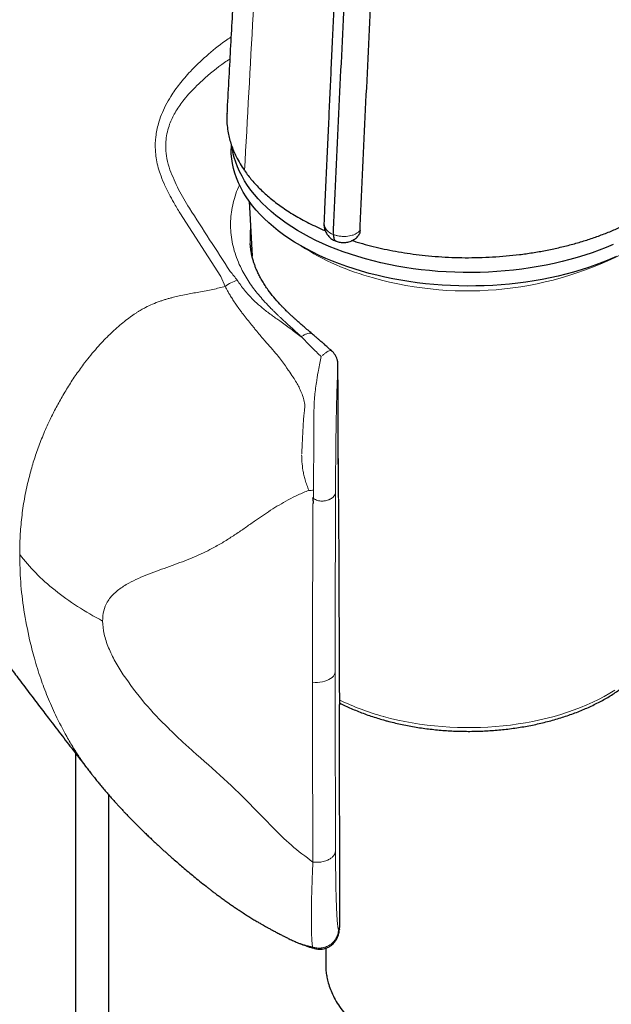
# Model space of a CAD drawing. Header units: millimetres. Extents: x 8 to 1339, y 12 to 1557.
# Tile 36 of 46: x 1270 to 1301, y 141 to 193. Entities that reach past the tile are written whole.
import ezdxf

# ---------------------------------------------------------------- set-up
doc = ezdxf.new("R2010")
doc.units = ezdxf.units.MM

msp = doc.modelspace()

# ---------------------------------------------------------------- linework, layer by layer
at = {"color": 7, "linetype": 'Continuous', "lineweight": 30}
for p, q in [((1281.049, 186.511), (1281.049, 186.269)), ((1281.06, 186.475), (1281.147, 186.079)), ((1281.997, 183.517), (1282.15, 180.636)), ((1285.927, 182.36), (1285.926, 182.354)), ((1286.416, 181.774), (1286.416, 181.775)), ((1282.053, 181.263), (1282.052, 181.299)), ((1286.691, 167.961), (1286.662, 174.925)), ((1286.735, 157.112), (1286.736, 157.079)), ((1286.754, 145.455), (1286.738, 157.112)), ((1272.9, 67.094), (1272.9, 154.512)), ((1274.634, 66.543), (1274.634, 152.346)), ((1286.745, 145.322), (1286.74, 145.295)), ((1286.752, 145.425), (1286.754, 145.453)), ((1284.345, 144.691), (1284.34, 144.693)), ((1285.439, 144.3), (1285.448, 144.298)), ((1286.022, 144.315), (1286.022, 143.367))]:
    msp.add_line(p, q, dxfattribs=at)
at = {"color": 252, "linetype": 'Continuous', "lineweight": 0}
for p, q in [((1280.502, 179.568), (1278.36, 182.898)), ((1280.74, 179.035), (1280.502, 179.568)), ((1284.734, 176.405), (1284.784, 176.367)), ((1284.784, 176.367), (1284.868, 176.278)), ((1284.868, 176.278), (1285.069, 176.069)), ((1286.736, 157.079), (1286.752, 145.423)), ((1285.328, 144.383), (1285.147, 144.421))]:
    msp.add_line(p, q, dxfattribs=at)
at = {"color": 7, "linetype": 'Continuous', "lineweight": 30, "flags": 128}
for points in [[(1298.225, 179.589), (1297.811, 179.497), (1297.391, 179.414), (1296.966, 179.34), (1296.538, 179.274), (1296.105, 179.217), (1295.669, 179.169), (1295.23, 179.13), (1294.79, 179.1), (1294.348, 179.079), (1293.904, 179.068), (1293.461, 179.065), (1293.017, 179.071), (1292.574, 179.086), (1292.133, 179.111), (1291.693, 179.144), (1291.255, 179.186), (1290.82, 179.238), (1290.389, 179.298), (1289.962, 179.367), (1289.539, 179.445), (1289.122, 179.531), (1288.71, 179.626), (1288.304, 179.729), (1287.904, 179.84), (1287.512, 179.96), (1287.127, 180.087), (1286.751, 180.222), (1286.383, 180.365), (1286.024, 180.516), (1285.674, 180.673), (1285.335, 180.838), (1285.006, 181.009), (1284.687, 181.187), (1284.38, 181.372), (1284.084, 181.563), (1283.8, 181.759), (1283.529, 181.962), (1283.27, 182.169), (1283.024, 182.382), (1282.791, 182.6), (1282.572, 182.822), (1282.367, 183.049), (1282.176, 183.28), (1281.999, 183.515), (1281.837, 183.753), (1281.689, 183.994), (1281.556, 184.238), (1281.439, 184.485), (1281.337, 184.734), (1281.25, 184.985), (1281.178, 185.237), (1281.123, 185.491), (1281.083, 185.746), (1281.058, 186.002), (1281.05, 186.257), (1281.049, 186.269)], [(1301.11, 181.242), (1300.752, 181.091), (1300.385, 180.947), (1300.009, 180.811), (1299.625, 180.682), (1299.234, 180.562), (1298.835, 180.449), (1298.43, 180.345), (1298.018, 180.249), (1297.601, 180.162), (1297.179, 180.083), (1296.752, 180.013), (1296.321, 179.952), (1295.887, 179.9), (1295.45, 179.856), (1295.01, 179.822), (1294.569, 179.796), (1294.126, 179.78), (1293.682, 179.772), (1293.239, 179.774), (1292.795, 179.785), (1292.353, 179.805), (1291.912, 179.834), (1291.473, 179.871), (1291.037, 179.918), (1290.604, 179.974), (1290.175, 180.039), (1289.75, 180.112), (1289.33, 180.194), (1288.915, 180.284), (1288.506, 180.383), (1288.103, 180.491), (1287.707, 180.606), (1287.318, 180.73), (1286.938, 180.861), (1286.565, 181), (1286.202, 181.147), (1285.848, 181.301), (1285.503, 181.462), (1285.169, 181.63), (1284.845, 181.805), (1284.532, 181.986), (1284.23, 182.174), (1283.94, 182.367), (1283.663, 182.567), (1283.398, 182.772), (1283.145, 182.982), (1282.906, 183.198), (1282.68, 183.418), (1282.468, 183.643), (1282.269, 183.871), (1282.085, 184.104), (1281.916, 184.341), (1281.761, 184.58), (1281.621, 184.823), (1281.495, 185.069), (1281.386, 185.316), (1281.291, 185.566), (1281.212, 185.818), (1281.148, 186.071), (1281.147, 186.079)], [(1301.286, 180.613), (1300.933, 180.458), (1300.57, 180.311), (1300.199, 180.171), (1299.819, 180.038), (1299.431, 179.914), (1299.036, 179.797), (1298.634, 179.689), (1298.225, 179.589)]]:
    msp.add_lwpolyline(points, dxfattribs=at)
at = {"color": 252, "linetype": 'Continuous', "lineweight": 0, "flags": 128}
for points in [[(1285.326, 158.275), (1285.456, 158.265), (1285.588, 158.265), (1285.718, 158.275), (1285.845, 158.295), (1285.967, 158.325), (1286.08, 158.363), (1286.184, 158.41), (1286.277, 158.464), (1286.356, 158.525), (1286.421, 158.591), (1286.47, 158.662), (1286.502, 158.735), (1286.518, 158.811)], [(1289.062, 156.471), (1289.428, 156.375), (1289.801, 156.288), (1290.179, 156.209), (1290.562, 156.138), (1290.95, 156.076), (1291.341, 156.023), (1291.736, 155.979), (1292.134, 155.943), (1292.533, 155.917), (1292.934, 155.899), (1293.336, 155.89), (1293.738, 155.891), (1294.14, 155.9), (1294.541, 155.918), (1294.941, 155.946), (1295.338, 155.982), (1295.732, 156.027), (1296.124, 156.081), (1296.511, 156.144), (1296.894, 156.215), (1297.272, 156.295), (1297.644, 156.383), (1298.01, 156.479), (1298.369, 156.584), (1298.721, 156.696), (1299.065, 156.816), (1299.4, 156.944), (1299.727, 157.08), (1300.045, 157.222), (1300.352, 157.372), (1300.65, 157.528), (1300.937, 157.691), (1301.212, 157.86)]]:
    msp.add_lwpolyline(points, dxfattribs=at)
at = {"color": 252, "linetype": 'Continuous', "lineweight": 0}
for centre, radius, start, end in [((1286.613, 182.437), 0.692, 186.9362, 253.4936), ((1291.814, 192.129), 13.055, 237.1651, 255.3937), ((1293.455, 196.817), 18.01, 254.1025, 298.3582), ((1292.435, 168.931), 12.908, 243.773, 254.8538)]:
    msp.add_arc(centre, radius, start, end, dxfattribs=at)
at = {"color": 7, "linetype": 'Continuous', "lineweight": 30}
for points, knots in [([(1287.675, 282.692), (1287.667, 282.612), (1287.635, 282.271), (1287.581, 281.683), (1287.512, 280.942), (1287.447, 280.242), (1287.387, 279.584), (1287.33, 278.967), (1287.278, 278.392), (1287.229, 277.858), (1287.185, 277.366), (1287.144, 276.916), (1287.109, 276.533), (1287.08, 276.211), (1287.056, 275.944), (1287.033, 275.69), (1287.011, 275.439), (1286.988, 275.183), (1286.964, 274.921), (1286.929, 274.532), (1286.883, 274.008), (1286.823, 273.34), (1286.761, 272.639), (1286.696, 271.905), (1286.628, 271.137), (1286.558, 270.336), (1286.487, 269.527), (1286.416, 268.71), (1286.345, 267.888), (1286.272, 267.037), (1286.197, 266.159), (1286.12, 265.259), (1285.95, 263.256), (1285.689, 260.144), (1285.341, 255.904), (1285.079, 252.635), (1284.9, 250.354), (1284.8, 249.078), (1284.7, 247.798), (1284.602, 246.519), (1284.505, 245.254), (1284.411, 244.017), (1284.32, 242.815), (1284.231, 241.635), (1284.145, 240.478), (1284.061, 239.344), (1283.981, 238.25), (1283.904, 237.194), (1283.83, 236.176), (1283.759, 235.198), (1283.689, 234.227), (1283.621, 233.263), (1283.553, 232.302), (1283.487, 231.376), (1283.424, 230.483), (1283.372, 229.726), (1283.327, 229.091), (1283.291, 228.558), (1283.252, 228.005), (1283.213, 227.427), (1283.171, 226.823), (1283.128, 226.193), (1283.083, 225.538), (1283.033, 224.795), (1282.977, 223.959), (1282.914, 223.026), (1282.849, 222.051), (1282.782, 221.036), (1282.717, 220.056), (1282.656, 219.115), (1282.597, 218.215), (1282.537, 217.284), (1282.475, 216.317), (1282.411, 215.315), (1282.345, 214.277), (1282.277, 213.203), (1282.207, 212.076), (1282.133, 210.893), (1282.057, 209.654), (1281.978, 208.375), (1281.899, 207.056), (1281.817, 205.699), (1281.734, 204.301), (1281.649, 202.864), (1281.563, 201.387), (1281.475, 199.87), (1281.386, 198.313), (1281.296, 196.716), (1281.206, 195.11), (1281.117, 193.499), (1281.029, 191.882), (1280.94, 190.229), (1280.873, 188.972), (1280.835, 188.265), (1280.828, 188.122)], [0, 0, 0, 0, 0.002624, 0.011163, 0.019245, 0.026873, 0.034044, 0.04076, 0.047019, 0.052824, 0.058172, 0.063065, 0.067502, 0.070668, 0.073553, 0.076223, 0.078934, 0.081715, 0.084565, 0.087483, 0.094372, 0.101617, 0.109218, 0.117174, 0.125486, 0.134154, 0.143177, 0.151761, 0.160644, 0.169826, 0.179307, 0.189079, 0.198953, 0.24406, 0.289539, 0.33539, 0.348971, 0.362584, 0.376229, 0.389906, 0.403447, 0.416603, 0.429371, 0.441752, 0.454178, 0.466186, 0.477779, 0.488954, 0.499713, 0.510055, 0.519981, 0.530471, 0.540599, 0.550366, 0.559772, 0.568816, 0.574286, 0.579831, 0.585644, 0.591724, 0.598072, 0.604686, 0.611569, 0.618718, 0.628085, 0.637874, 0.648086, 0.65872, 0.669776, 0.678873, 0.688251, 0.697984, 0.70808, 0.71854, 0.729364, 0.740552, 0.752103, 0.764595, 0.777485, 0.790775, 0.804464, 0.818552, 0.83304, 0.847926, 0.863211, 0.878895, 0.894979, 0.911461, 0.928341, 0.944623, 0.961259, 0.97825, 0.995594, 1, 1, 1, 1]), ([(1288.254, 231.818), (1288.251, 231.799), (1288.24, 231.72), (1288.225, 231.577), (1288.209, 231.385), (1288.191, 231.134), (1288.175, 230.841), (1288.162, 230.52), (1288.151, 230.226), (1288.141, 229.939), (1288.127, 229.633), (1288.113, 229.302), (1288.097, 228.943), (1288.077, 228.523), (1288.054, 228.035), (1288.028, 227.475), (1287.999, 226.873), (1287.971, 226.278), (1287.944, 225.695), (1287.918, 225.132), (1287.89, 224.546), (1287.841, 223.503), (1287.771, 222.021), (1287.682, 220.116), (1287.594, 218.243), (1287.507, 216.402), (1287.418, 214.511), (1287.327, 212.574), (1287.255, 211.036), (1287.205, 209.965), (1287.175, 209.339), (1287.145, 208.693), (1287.113, 208.022), (1287.077, 207.256), (1287.037, 206.392), (1286.991, 205.422), (1286.944, 204.41), (1286.894, 203.356), (1286.843, 202.26), (1286.789, 201.121), (1286.734, 199.94), (1286.677, 198.716), (1286.617, 197.451), (1286.556, 196.143), (1286.494, 194.792), (1286.429, 193.399), (1286.362, 191.964), (1286.296, 190.529), (1286.23, 189.097), (1286.165, 187.67), (1286.098, 186.207), (1286.03, 184.709), (1285.972, 183.422), (1285.936, 182.635), (1285.924, 182.36)], [0, 0, 0, 0, 0.001129, 0.00467, 0.008462, 0.0125, 0.019645, 0.02601, 0.031654, 0.037299, 0.043454, 0.050163, 0.057419, 0.065213, 0.075696, 0.087032, 0.099234, 0.112304, 0.123183, 0.134599, 0.146553, 0.15876, 0.19798, 0.236559, 0.27449, 0.311765, 0.348377, 0.389311, 0.429366, 0.441772, 0.454319, 0.467385, 0.480977, 0.495095, 0.513864, 0.533488, 0.553966, 0.575299, 0.597486, 0.62053, 0.644428, 0.66918, 0.694787, 0.721247, 0.748559, 0.776724, 0.80574, 0.835606, 0.863728, 0.892562, 0.922107, 0.952361, 0.983323, 1, 1, 1, 1]), ([(1286.416, 181.775), (1286.42, 181.858), (1286.518, 183.971), (1286.712, 188.109), (1287.002, 194.187), (1287.297, 200.258), (1287.601, 206.325), (1287.896, 212.395), (1288.199, 218.556), (1288.432, 223.22), (1288.589, 226.392), (1288.66, 227.711), (1288.699, 228.772), (1288.744, 229.564), (1288.788, 230.155), (1288.831, 230.547), (1288.855, 230.71), (1288.882, 230.823), (1288.906, 230.886), (1288.934, 230.935), (1288.983, 230.979), (1289.054, 231.003), (1289.128, 231.014), (1289.221, 231.022), (1289.341, 231.031), (1289.486, 231.049), (1289.63, 231.08), (1289.771, 231.125), (1289.905, 231.186), (1290.019, 231.262), (1290.114, 231.347), (1290.157, 231.41), (1290.178, 231.441)], [0, 0, 0, 0, 0.004921, 0.125425, 0.245929, 0.366434, 0.486938, 0.607442, 0.727947, 0.853881, 0.885367, 0.916852, 0.932575, 0.9483, 0.964159, 0.968124, 0.972093, 0.974182, 0.97524, 0.976311, 0.977689, 0.979073, 0.980133, 0.98122, 0.983371, 0.985577, 0.987863, 0.990203, 0.992704, 0.995278, 0.99761, 1, 1, 1, 1]), ([(1287.821, 181.975), (1287.825, 182.058), (1287.922, 184.177), (1288.115, 188.33), (1288.403, 194.428), (1288.726, 201.216), (1289.086, 208.698), (1289.459, 216.462), (1289.816, 223.907), (1290.05, 228.761), (1290.172, 231.305), (1290.178, 231.441)], [0, 0, 0, 0, 0.005044, 0.128255, 0.251467, 0.374679, 0.540084, 0.70549, 0.845698, 0.991718, 1, 1, 1, 1]), ([(1280.834, 188.121), (1280.828, 188.037), (1280.815, 187.824), (1280.837, 187.481), (1280.888, 187.12), (1280.964, 186.785), (1281.057, 186.474), (1281.173, 186.165), (1281.324, 185.835), (1281.513, 185.484), (1281.676, 185.241), (1281.757, 185.119)], [0, 0, 0, 0, 0.082747, 0.208352, 0.334299, 0.436422, 0.538727, 0.64186, 0.745183, 0.872415, 1, 1, 1, 1]), ([(1287.406, 181.453), (1287.494, 181.425), (1287.762, 181.338), (1288.229, 181.21), (1288.802, 181.068), (1289.392, 180.943), (1289.996, 180.833), (1290.614, 180.741), (1291.26, 180.664), (1291.934, 180.605), (1292.634, 180.566), (1293.343, 180.549), (1294.06, 180.556), (1294.781, 180.585), (1295.494, 180.638), (1296.196, 180.713), (1296.885, 180.81), (1297.571, 180.93), (1298.25, 181.073), (1298.92, 181.239), (1299.568, 181.425), (1300.192, 181.631), (1300.791, 181.854), (1301.373, 182.099), (1301.936, 182.365), (1302.476, 182.651), (1302.982, 182.952), (1303.452, 183.266), (1303.887, 183.59), (1304.294, 183.932), (1304.67, 184.289), (1305.013, 184.663), (1305.283, 185.001), (1305.49, 185.299), (1305.645, 185.543), (1305.728, 185.704), (1305.767, 185.779)], [0, 0, 0, 0, 0.013234, 0.040718, 0.068218, 0.095702, 0.123808, 0.151932, 0.180038, 0.211007, 0.241999, 0.272968, 0.304822, 0.336701, 0.368555, 0.399787, 0.431043, 0.462275, 0.494404, 0.52656, 0.558689, 0.59009, 0.621516, 0.652918, 0.685235, 0.71758, 0.749897, 0.781217, 0.812561, 0.84388, 0.876125, 0.908396, 0.940641, 0.961358, 0.982104, 1, 1, 1, 1]), ([(1281.763, 185.111), (1281.823, 185.028), (1281.942, 184.863), (1282.141, 184.619), (1282.356, 184.379), (1282.587, 184.142), (1282.835, 183.908), (1283.1, 183.679), (1283.381, 183.455), (1283.686, 183.231), (1284.015, 183.007), (1284.371, 182.784), (1284.744, 182.57), (1285.135, 182.363), (1285.546, 182.165), (1285.832, 182.034), (1285.983, 181.973), (1285.988, 181.971)], [0, 0, 0, 0, 0.066783, 0.133657, 0.200806, 0.268048, 0.336342, 0.404734, 0.473422, 0.542209, 0.617143, 0.692205, 0.767661, 0.843249, 0.920354, 0.997599, 1, 1, 1, 1]), ([(1285.925, 182.354), (1285.924, 182.342), (1285.92, 182.291), (1285.927, 182.203), (1285.946, 182.093), (1285.979, 181.987), (1286.023, 181.887), (1286.077, 181.793), (1286.141, 181.708), (1286.213, 181.631), (1286.293, 181.562), (1286.38, 181.502), (1286.474, 181.453), (1286.543, 181.422), (1286.583, 181.41), (1286.588, 181.409)], [0, 0, 0, 0, 0.029882, 0.12269, 0.211772, 0.300396, 0.388759, 0.476845, 0.561483, 0.645535, 0.73086, 0.816596, 0.900292, 0.987816, 1, 1, 1, 1]), ([(1287.821, 181.975), (1287.817, 181.937), (1287.809, 181.861), (1287.77, 181.76), (1287.727, 181.705), (1287.706, 181.677)], [0, 0, 0, 0, 0.334068, 0.668136, 1, 1, 1, 1]), ([(1286.416, 181.774), (1286.419, 181.736), (1286.425, 181.659), (1286.449, 181.564), (1286.486, 181.488), (1286.532, 181.434), (1286.57, 181.417), (1286.588, 181.409)], [0, 0, 0, 0, 0.200366, 0.406542, 0.606908, 0.813084, 1, 1, 1, 1]), ([(1286.584, 181.411), (1286.611, 181.401), (1286.673, 181.379), (1286.775, 181.358), (1286.89, 181.345), (1287.01, 181.346), (1287.128, 181.359), (1287.241, 181.385), (1287.348, 181.423), (1287.449, 181.471), (1287.542, 181.529), (1287.628, 181.598), (1287.682, 181.648), (1287.705, 181.677), (1287.706, 181.677)], [0, 0, 0, 0, 0.070784, 0.160866, 0.25622, 0.353418, 0.453513, 0.54655, 0.638488, 0.729628, 0.81987, 0.908946, 0.998229, 1, 1, 1, 1]), ([(1285.322, 176.542), (1285.263, 176.593), (1285.129, 176.707), (1284.934, 176.874), (1284.745, 177.039), (1284.585, 177.179), (1284.453, 177.298), (1284.345, 177.395), (1284.262, 177.472), (1284.199, 177.53), (1284.155, 177.571), (1284.12, 177.604), (1284.086, 177.636), (1284.046, 177.675), (1283.998, 177.721), (1283.932, 177.785), (1283.844, 177.872), (1283.733, 177.985), (1283.539, 178.188), (1283.281, 178.479), (1283.027, 178.805), (1282.833, 179.086), (1282.689, 179.316), (1282.563, 179.541), (1282.458, 179.752), (1282.385, 179.916), (1282.337, 180.035), (1282.304, 180.12), (1282.275, 180.203), (1282.246, 180.287), (1282.218, 180.376), (1282.189, 180.476), (1282.158, 180.595), (1282.126, 180.738), (1282.095, 180.904), (1282.07, 181.082), (1282.06, 181.204), (1282.056, 181.262)], [0, 0, 0, 0, 0.029697, 0.067447, 0.100578, 0.129248, 0.153573, 0.173633, 0.189485, 0.201168, 0.209966, 0.215322, 0.222108, 0.230384, 0.240145, 0.251383, 0.272017, 0.296266, 0.324094, 0.403259, 0.483816, 0.533316, 0.582551, 0.631153, 0.677256, 0.718566, 0.737471, 0.755667, 0.773287, 0.790336, 0.80817, 0.828265, 0.853679, 0.884404, 0.920432, 0.961757, 1, 1, 1, 1]), ([(1286.332, 175.664), (1286.261, 175.727), (1286.132, 175.842), (1285.958, 175.995), (1285.827, 176.109), (1285.718, 176.204), (1285.61, 176.297), (1285.476, 176.411), (1285.378, 176.495), (1285.325, 176.541)], [0, 0, 0, 0, 0.206503, 0.376869, 0.511621, 0.595602, 0.701971, 0.836603, 1, 1, 1, 1]), ([(1286.66, 174.888), (1286.66, 174.94), (1286.661, 175.051), (1286.629, 175.207), (1286.573, 175.354), (1286.495, 175.485), (1286.412, 175.591), (1286.349, 175.645), (1286.327, 175.663)], [0, 0, 0, 0, 0.177885, 0.380009, 0.541989, 0.714785, 0.901743, 1, 1, 1, 1]), ([(1260.457, 171.42), (1260.538, 171.304), (1260.694, 171.082), (1260.918, 170.763), (1261.121, 170.473), (1261.306, 170.212), (1261.47, 169.979), (1261.614, 169.775), (1261.736, 169.603), (1261.836, 169.461), (1261.916, 169.348), (1261.985, 169.251), (1262.048, 169.161), (1262.114, 169.069), (1262.222, 168.916), (1262.379, 168.695), (1262.59, 168.399), (1262.819, 168.079), (1263.035, 167.776), (1263.236, 167.495), (1263.418, 167.241), (1263.608, 166.976), (1263.805, 166.702), (1264.001, 166.43), (1264.186, 166.173), (1264.355, 165.94), (1264.507, 165.73), (1264.645, 165.538), (1264.775, 165.36), (1264.93, 165.146), (1265.12, 164.884), (1265.351, 164.568), (1265.589, 164.24), (1265.83, 163.911), (1266.07, 163.583), (1266.313, 163.252), (1266.573, 162.898), (1266.855, 162.516), (1267.156, 162.108), (1267.457, 161.701), (1267.747, 161.311), (1267.991, 160.982), (1268.195, 160.709), (1268.361, 160.486), (1268.52, 160.272), (1268.675, 160.066), (1268.83, 159.859), (1269.002, 159.629), (1269.2, 159.366), (1269.426, 159.065), (1269.666, 158.746), (1269.929, 158.397), (1270.208, 158.029), (1270.501, 157.643), (1270.789, 157.264), (1271.066, 156.9), (1271.326, 156.56), (1271.589, 156.215), (1271.87, 155.849), (1272.18, 155.445), (1272.498, 155.032), (1272.816, 154.62), (1273.063, 154.301), (1273.247, 154.063), (1273.378, 153.894), (1273.526, 153.703), (1273.645, 153.551), (1273.715, 153.462), (1273.729, 153.443)], [0, 0, 0, 0, 0.018961, 0.036366, 0.052216, 0.066511, 0.07925, 0.090433, 0.100061, 0.10752, 0.113672, 0.118621, 0.123466, 0.128499, 0.133719, 0.148628, 0.164884, 0.182488, 0.201441, 0.214827, 0.228813, 0.2434, 0.258586, 0.274025, 0.288457, 0.301038, 0.312621, 0.323208, 0.332799, 0.342216, 0.358588, 0.376301, 0.394749, 0.413015, 0.431089, 0.449192, 0.468129, 0.490007, 0.512983, 0.536153, 0.557926, 0.578271, 0.591198, 0.603601, 0.615549, 0.627043, 0.638228, 0.650208, 0.665639, 0.68249, 0.70072, 0.719271, 0.741153, 0.762815, 0.784258, 0.805106, 0.824293, 0.841751, 0.863421, 0.886186, 0.910198, 0.933588, 0.956129, 0.964428, 0.973981, 0.984815, 0.996927, 1, 1, 1, 1]), ([(1285.328, 167.941), (1285.342, 167.864), (1285.361, 167.762), (1285.351, 167.662), (1285.349, 167.639)], [0, 0, 0, 0, 0.763492, 1, 1, 1, 1]), ([(1286.69, 167.886), (1286.693, 167.137), (1286.7, 165.652), (1286.709, 163.447), (1286.718, 161.286), (1286.727, 159.168), (1286.733, 157.77), (1286.736, 157.079)], [0, 0, 0, 0, 0.207859, 0.411788, 0.611788, 0.807858, 1, 1, 1, 1]), ([(1286.736, 157.191), (1286.765, 157.176), (1286.89, 157.11), (1287.121, 157), (1287.427, 156.863), (1287.742, 156.733), (1288.064, 156.61), (1288.393, 156.494), (1288.724, 156.388), (1288.976, 156.314), (1289.176, 156.258), (1289.383, 156.203), (1289.68, 156.129), (1290.038, 156.049), (1290.4, 155.978), (1290.766, 155.914), (1291.136, 155.858), (1291.51, 155.81), (1291.885, 155.771), (1292.264, 155.739), (1292.643, 155.716), (1293.024, 155.701), (1293.405, 155.694), (1293.787, 155.696), (1294.168, 155.706), (1294.549, 155.724), (1294.928, 155.751), (1295.305, 155.785), (1295.68, 155.828), (1296.052, 155.879), (1296.42, 155.938), (1296.785, 156.005), (1297.146, 156.08), (1297.502, 156.162), (1297.852, 156.253), (1298.197, 156.351), (1298.535, 156.457), (1298.867, 156.57), (1299.192, 156.69), (1299.509, 156.818), (1299.819, 156.952), (1300.12, 157.094), (1300.412, 157.242), (1300.695, 157.397), (1300.969, 157.559), (1301.232, 157.726), (1301.485, 157.9), (1301.727, 158.079), (1301.959, 158.265), (1302.178, 158.455), (1302.386, 158.651), (1302.581, 158.851), (1302.764, 159.056), (1302.934, 159.265), (1303.09, 159.478), (1303.233, 159.695), (1303.363, 159.915), (1303.478, 160.137), (1303.58, 160.362), (1303.667, 160.589), (1303.741, 160.817), (1303.799, 161.046), (1303.838, 161.236), (1303.852, 161.349), (1303.857, 161.385)], [0, 0, 0, 0, 0.0051545, 0.0220613, 0.0389628, 0.0558579, 0.0727461, 0.0896269, 0.1065005, 0.1224784, 0.1268055, 0.1357145, 0.1525684, 0.1694164, 0.1862585, 0.2030952, 0.2199272, 0.236755, 0.2535792, 0.2704005, 0.2872195, 0.3040369, 0.3208533, 0.3376695, 0.354486, 0.3713032, 0.388122, 0.4049429, 0.4217667, 0.4385939, 0.4554253, 0.4722615, 0.4891031, 0.5059508, 0.5228051, 0.5396665, 0.5565356, 0.5734128, 0.5902984, 0.6071926, 0.6240953, 0.6410065, 0.6579256, 0.6748518, 0.6917841, 0.7087206, 0.7256591, 0.7425955, 0.7595261, 0.776446, 0.7933495, 0.8102302, 0.8270808, 0.8438934, 0.8606599, 0.8773725, 0.8940237, 0.9106075, 0.9271198, 0.9435587, 0.959925, 0.9762228, 0.992459, 1, 1, 1, 1]), ([(1273.752, 153.414), (1273.79, 153.366), (1273.879, 153.252), (1274.02, 153.076), (1274.18, 152.88), (1274.352, 152.674), (1274.531, 152.464), (1274.709, 152.259), (1274.882, 152.064), (1275.039, 151.891), (1275.186, 151.731), (1275.319, 151.588), (1275.447, 151.452), (1275.56, 151.334), (1275.68, 151.209), (1275.824, 151.061), (1275.989, 150.894), (1276.145, 150.739), (1276.288, 150.597), (1276.439, 150.45), (1276.606, 150.288), (1276.778, 150.124), (1276.938, 149.973), (1277.093, 149.828), (1277.251, 149.681), (1277.408, 149.537), (1277.551, 149.408), (1277.683, 149.289), (1277.825, 149.162), (1278.02, 148.989), (1278.251, 148.787), (1278.523, 148.553), (1278.797, 148.321), (1279.091, 148.077), (1279.4, 147.826), (1279.666, 147.614), (1279.872, 147.454), (1279.999, 147.356), (1280.119, 147.264), (1280.256, 147.161), (1280.429, 147.032), (1280.621, 146.892), (1280.824, 146.747), (1281.014, 146.613), (1281.199, 146.486), (1281.382, 146.363), (1281.583, 146.23), (1281.801, 146.089), (1282.028, 145.947), (1282.244, 145.815), (1282.437, 145.699), (1282.602, 145.603), (1282.738, 145.525), (1282.861, 145.455), (1282.991, 145.382), (1283.143, 145.299), (1283.315, 145.206), (1283.47, 145.124), (1283.596, 145.059), (1283.689, 145.011), (1283.794, 144.958), (1283.932, 144.889), (1284.116, 144.799), (1284.257, 144.732), (1284.337, 144.695), (1284.34, 144.694)], [0, 0, 0, 0, 0.013299, 0.03126, 0.049077, 0.068294, 0.089236, 0.108735, 0.127211, 0.146151, 0.159394, 0.17453, 0.188606, 0.200097, 0.209976, 0.226333, 0.245153, 0.26134, 0.274193, 0.289109, 0.307403, 0.325147, 0.340966, 0.35547, 0.371568, 0.388146, 0.402016, 0.413495, 0.427031, 0.443612, 0.470252, 0.493967, 0.521819, 0.548397, 0.576816, 0.608263, 0.622206, 0.633309, 0.642848, 0.655075, 0.67022, 0.689475, 0.706626, 0.724071, 0.739527, 0.755088, 0.77172, 0.79151, 0.811283, 0.829458, 0.84609, 0.859858, 0.870601, 0.879829, 0.890408, 0.902774, 0.917211, 0.932523, 0.940706, 0.947697, 0.955149, 0.96619, 0.980914, 0.999355, 1, 1, 1, 1]), ([(1285.445, 144.297), (1285.514, 144.283), (1285.642, 144.257), (1285.823, 144.265), (1285.965, 144.294), (1286.066, 144.328), (1286.14, 144.36), (1286.208, 144.396), (1286.284, 144.443), (1286.367, 144.508), (1286.45, 144.588), (1286.52, 144.675), (1286.576, 144.759), (1286.618, 144.839), (1286.647, 144.905), (1286.672, 144.974), (1286.697, 145.059), (1286.721, 145.164), (1286.734, 145.25), (1286.741, 145.297)], [0, 0, 0, 0, 0.092222, 0.1722679, 0.2366143, 0.2831857, 0.3128965, 0.3451876, 0.3852809, 0.4329526, 0.4870816, 0.5385632, 0.5852111, 0.6307031, 0.6748897, 0.7303162, 0.7972525, 0.8908322, 1, 1, 1, 1]), ([(1286.746, 145.335), (1286.747, 145.339), (1286.751, 145.363), (1286.751, 145.388), (1286.751, 145.409)], [0, 0, 0, 0, 0.171698, 1, 1, 1, 1]), ([(1284.366, 144.682), (1284.398, 144.667), (1284.47, 144.633), (1284.581, 144.587), (1284.689, 144.544), (1284.778, 144.511), (1284.859, 144.481), (1284.96, 144.445), (1285.095, 144.4), (1285.256, 144.351), (1285.374, 144.318), (1285.434, 144.302)], [0, 0, 0, 0, 0.095543, 0.217668, 0.323164, 0.408049, 0.474523, 0.57278, 0.696477, 0.847413, 1, 1, 1, 1]), ([(1286.022, 143.367), (1286.022, 143.365), (1286.018, 143.29), (1286.031, 143.119), (1286.064, 142.857), (1286.13, 142.559), (1286.23, 142.239), (1286.376, 141.886), (1286.565, 141.522), (1286.804, 141.152), (1287.085, 140.79), (1287.375, 140.477), (1287.663, 140.21), (1287.937, 139.986), (1288.232, 139.772), (1288.547, 139.571), (1288.879, 139.386), (1289.218, 139.222), (1289.564, 139.076), (1289.92, 138.948), (1290.292, 138.835), (1290.675, 138.74), (1291.067, 138.663), (1291.446, 138.607), (1291.822, 138.568), (1292.196, 138.545), (1292.598, 138.537), (1293.013, 138.546), (1293.438, 138.573), (1293.854, 138.617), (1294.263, 138.677), (1294.667, 138.75), (1295.073, 138.839), (1295.475, 138.942), (1295.871, 139.057), (1296.259, 139.183), (1296.642, 139.319), (1297.022, 139.465), (1297.396, 139.619), (1297.761, 139.779), (1298.111, 139.94), (1298.447, 140.1), (1298.765, 140.254), (1299.067, 140.402), (1299.351, 140.538), (1299.611, 140.656), (1299.847, 140.755), (1300.058, 140.829), (1300.244, 140.878), (1300.41, 140.899), (1300.56, 140.896), (1300.693, 140.875), (1300.806, 140.847), (1300.896, 140.821), (1300.962, 140.809), (1301.001, 140.822), (1301.02, 140.85), (1301.02, 140.884), (1301.02, 140.898)], [0, 0, 0, 0, 0.000382, 0.016426, 0.034415, 0.052479, 0.07368, 0.094987, 0.118714, 0.14258, 0.166659, 0.191029, 0.208052, 0.225582, 0.243171, 0.260915, 0.278721, 0.296222, 0.3127, 0.329669, 0.346695, 0.363869, 0.381101, 0.398034, 0.412581, 0.428759, 0.444984, 0.462519, 0.480113, 0.497414, 0.513856, 0.53078, 0.547753, 0.564857, 0.582012, 0.598857, 0.61588, 0.633416, 0.651014, 0.668782, 0.686625, 0.704186, 0.721898, 0.739713, 0.757678, 0.775778, 0.793523, 0.811417, 0.8295, 0.84773, 0.867227, 0.888781, 0.910395, 0.932189, 0.954036, 0.973983, 0.989671, 1, 1, 1, 1])]:
    msp.add_open_spline(points, degree=3, knots=knots, dxfattribs=at)
at = {"color": 252, "linetype": 'Continuous', "lineweight": 0}
for points, knots in [([(1281.757, 185.12), (1282.055, 190.578), (1282.662, 201.689), (1283.369, 212.63), (1283.728, 218.196)], [0, 0, 0, 0, 0.491275, 1, 1, 1, 1]), ([(1278.908, 190.326), (1279.183, 190.6), (1279.759, 191.173), (1280.491, 191.763), (1280.946, 192.064), (1281.043, 192.128)], [0, 0, 0, 0, 0.418408, 0.876025, 1, 1, 1, 1]), ([(1280.98, 190.976), (1280.889, 190.918), (1280.375, 190.588), (1279.919, 190.188), (1279.544, 189.859)], [0, 0, 0, 0, 0.176487, 1, 1, 1, 1]), ([(1277.231, 187.597), (1277.28, 187.751), (1277.38, 188.065), (1277.602, 188.541), (1277.912, 189.082), (1278.339, 189.69), (1278.713, 190.108), (1278.908, 190.326)], [0, 0, 0, 0, 0.1599269, 0.325725, 0.4990921, 0.7392895, 1, 1, 1, 1]), ([(1279.544, 189.859), (1279.413, 189.737), (1279.159, 189.5), (1278.815, 189.135), (1278.45, 188.698), (1278.086, 188.176), (1277.907, 187.759), (1277.819, 187.556)], [0, 0, 0, 0, 0.177849, 0.345251, 0.502806, 0.757481, 1, 1, 1, 1]), ([(1277.319, 184.963), (1277.276, 185.098), (1277.192, 185.364), (1277.11, 185.778), (1277.059, 186.283), (1277.066, 186.886), (1277.177, 187.364), (1277.231, 187.597)], [0, 0, 0, 0, 0.171883, 0.337058, 0.496428, 0.753798, 1, 1, 1, 1]), ([(1277.819, 187.556), (1277.776, 187.424), (1277.689, 187.152), (1277.624, 186.733), (1277.609, 186.258), (1277.667, 185.722), (1277.778, 185.358), (1277.836, 185.165)], [0, 0, 0, 0, 0.155294, 0.319376, 0.496351, 0.733224, 1, 1, 1, 1]), ([(1277.836, 185.165), (1277.979, 184.816), (1278.267, 184.111), (1278.659, 183.476), (1278.857, 183.156)], [0, 0, 0, 0, 0.496777, 1, 1, 1, 1]), ([(1278.36, 182.898), (1278.251, 183.08), (1278.054, 183.406), (1277.77, 183.917), (1277.523, 184.418), (1277.385, 184.787), (1277.319, 184.963)], [0, 0, 0, 0, 0.277881, 0.499061, 0.761289, 1, 1, 1, 1]), ([(1281.258, 183.783), (1281.311, 183.942), (1281.377, 184.14), (1281.473, 184.336), (1281.492, 184.375)], [0, 0, 0, 0, 0.798742, 1, 1, 1, 1]), ([(1281.589, 179.967), (1281.516, 180.123), (1281.37, 180.434), (1281.211, 180.909), (1281.096, 181.386), (1281.031, 181.867), (1281.013, 182.348), (1281.045, 182.829), (1281.121, 183.308), (1281.213, 183.624), (1281.258, 183.783)], [0, 0, 0, 0, 0.125726, 0.251219, 0.376503, 0.501587, 0.626473, 0.751165, 0.875669, 1, 1, 1, 1]), ([(1278.857, 183.156), (1279.211, 182.603), (1279.92, 181.495), (1280.641, 180.388), (1281.002, 179.834)], [0, 0, 0, 0, 0.49932, 1, 1, 1, 1]), ([(1282.052, 181.299), (1282.048, 181.422), (1282.038, 181.673), (1282.051, 181.935), (1282.071, 182.073), (1282.073, 182.084)], [0, 0, 0, 0, 0.470815, 0.958844, 1, 1, 1, 1]), ([(1286.416, 181.775), (1286.464, 181.757), (1286.561, 181.72), (1286.735, 181.681), (1286.916, 181.663), (1287.099, 181.666), (1287.262, 181.688), (1287.418, 181.727), (1287.559, 181.781), (1287.683, 181.851), (1287.768, 181.918), (1287.809, 181.962), (1287.821, 181.975)], [0, 0, 0, 0, 0.100765, 0.20436, 0.334828, 0.436742, 0.541587, 0.64352, 0.748386, 0.850213, 0.954964, 1, 1, 1, 1]), ([(1281.002, 179.834), (1281.065, 179.757), (1281.19, 179.603), (1281.313, 179.447), (1281.375, 179.369)], [0, 0, 0, 0, 0.499793, 1, 1, 1, 1]), ([(1284.734, 176.405), (1284.715, 176.423), (1284.667, 176.469), (1284.58, 176.551), (1284.462, 176.66), (1284.334, 176.776), (1284.199, 176.898), (1284.07, 177.015), (1283.93, 177.142), (1283.798, 177.263), (1283.672, 177.38), (1283.559, 177.487), (1283.449, 177.592), (1283.343, 177.694), (1283.241, 177.795), (1283.143, 177.893), (1282.977, 178.061), (1282.754, 178.301), (1282.486, 178.611), (1282.232, 178.933), (1281.995, 179.267), (1281.775, 179.615), (1281.651, 179.85), (1281.589, 179.967)], [0, 0, 0, 0, 0.01423, 0.035846, 0.065135, 0.102348, 0.1311, 0.166924, 0.200542, 0.239297, 0.270413, 0.301076, 0.331249, 0.360892, 0.38996, 0.418408, 0.446189, 0.535984, 0.625003, 0.712047, 0.808632, 0.904822, 1, 1, 1, 1]), ([(1281.375, 179.369), (1281.258, 179.33), (1281.031, 179.253), (1280.835, 179.106), (1280.74, 179.035)], [0, 0, 0, 0, 0.511996, 1, 1, 1, 1]), ([(1281.375, 179.369), (1281.491, 179.194), (1281.724, 178.843), (1282.044, 178.513), (1282.205, 178.348)], [0, 0, 0, 0, 0.497365, 1, 1, 1, 1]), ([(1274.888, 176.73), (1274.994, 176.826), (1275.2, 177.011), (1275.519, 177.268), (1275.773, 177.457), (1275.963, 177.587), (1276.085, 177.667), (1276.205, 177.743), (1276.323, 177.813), (1276.439, 177.879), (1276.636, 177.984), (1276.928, 178.121), (1277.212, 178.23), (1277.403, 178.296), (1277.487, 178.323), (1277.573, 178.351), (1277.661, 178.377), (1277.75, 178.403), (1277.841, 178.428), (1277.933, 178.453), (1278.094, 178.494), (1278.345, 178.552), (1278.674, 178.62), (1279.016, 178.684), (1279.363, 178.748), (1279.722, 178.816), (1280.081, 178.888), (1280.417, 178.96), (1280.635, 179.011), (1280.74, 179.035)], [0, 0, 0, 0, 0.063893, 0.124046, 0.183733, 0.206396, 0.2285, 0.250049, 0.271046, 0.291494, 0.311397, 0.374315, 0.442624, 0.456696, 0.470986, 0.485495, 0.500224, 0.515175, 0.530349, 0.545747, 0.56137, 0.611292, 0.671121, 0.725114, 0.779747, 0.84117, 0.898351, 0.951291, 1, 1, 1, 1]), ([(1280.74, 179.035), (1280.766, 178.986), (1280.82, 178.881), (1280.913, 178.716), (1281.022, 178.533), (1281.149, 178.332), (1281.294, 178.113), (1281.403, 177.96), (1281.459, 177.881)], [0, 0, 0, 0, 0.1276317, 0.2707845, 0.4295175, 0.6039005, 0.7940223, 1, 1, 1, 1]), ([(1282.205, 178.348), (1282.33, 178.231), (1282.586, 177.993), (1282.877, 177.764), (1283.027, 177.647)], [0, 0, 0, 0, 0.48872, 1, 1, 1, 1]), ([(1281.492, 177.835), (1281.486, 177.842), (1281.475, 177.858), (1281.464, 177.873), (1281.459, 177.881)], [0, 0, 0, 0, 0.500054, 1, 1, 1, 1]), ([(1281.492, 177.835), (1281.514, 177.805), (1281.576, 177.72), (1281.778, 177.451), (1281.976, 177.209), (1282.128, 177.022)], [0, 0, 0, 0, 0.11099, 0.314256, 1, 1, 1, 1]), ([(1283.027, 177.647), (1283.051, 177.628), (1283.096, 177.593), (1283.143, 177.56), (1283.165, 177.545)], [0, 0, 0, 0, 0.54299, 1, 1, 1, 1]), ([(1283.165, 177.545), (1283.239, 177.492), (1283.385, 177.388), (1283.533, 177.283), (1283.606, 177.231)], [0, 0, 0, 0, 0.507632, 1, 1, 1, 1]), ([(1273.355, 175.032), (1273.462, 175.169), (1273.669, 175.435), (1273.989, 175.81), (1274.298, 176.15), (1274.595, 176.455), (1274.793, 176.641), (1274.888, 176.73)], [0, 0, 0, 0, 0.230432, 0.445642, 0.645649, 0.830444, 1, 1, 1, 1]), ([(1282.203, 176.931), (1282.19, 176.946), (1282.165, 176.977), (1282.14, 177.007), (1282.128, 177.022)], [0, 0, 0, 0, 0.5001706, 1, 1, 1, 1]), ([(1282.338, 176.763), (1282.315, 176.791), (1282.269, 176.847), (1282.225, 176.903), (1282.203, 176.931)], [0, 0, 0, 0, 0.500325, 1, 1, 1, 1]), ([(1282.835, 176.175), (1282.832, 176.177), (1282.824, 176.186), (1282.799, 176.215), (1282.713, 176.314), (1282.551, 176.501), (1282.414, 176.668), (1282.338, 176.763)], [0, 0, 0, 0, 0.0149141, 0.0441621, 0.145595, 0.5193909, 1, 1, 1, 1]), ([(1283.606, 177.231), (1283.796, 177.095), (1284.166, 176.829), (1284.548, 176.544), (1284.734, 176.405)], [0, 0, 0, 0, 0.512963, 1, 1, 1, 1]), ([(1284.734, 176.405), (1284.784, 176.438), (1284.884, 176.504), (1285.024, 176.564), (1285.149, 176.593), (1285.253, 176.588), (1285.299, 176.556), (1285.321, 176.541)], [0, 0, 0, 0, 0.203316, 0.407006, 0.610658, 0.813784, 1, 1, 1, 1]), ([(1283.468, 175.452), (1283.362, 175.575), (1283.149, 175.822), (1282.94, 176.057), (1282.835, 176.175)], [0, 0, 0, 0, 0.498425, 1, 1, 1, 1]), ([(1285.069, 176.069), (1285.182, 175.953), (1285.369, 175.763), (1285.609, 175.527), (1285.73, 175.407), (1285.773, 175.364)], [0, 0, 0, 0, 0.496664, 0.820633, 1, 1, 1, 1]), ([(1283.903, 174.87), (1283.838, 174.966), (1283.699, 175.169), (1283.548, 175.354), (1283.468, 175.452)], [0, 0, 0, 0, 0.4710835, 1, 1, 1, 1]), ([(1285.773, 175.364), (1285.749, 175.249), (1285.702, 175.015), (1285.661, 174.764), (1285.641, 174.636)], [0, 0, 0, 0, 0.4932925, 1, 1, 1, 1]), ([(1285.829, 175.414), (1285.874, 175.451), (1285.966, 175.528), (1286.093, 175.613), (1286.204, 175.669), (1286.287, 175.689), (1286.314, 175.671), (1286.326, 175.663)], [0, 0, 0, 0, 0.190905, 0.395135, 0.608918, 0.827181, 1, 1, 1, 1]), ([(1270.402, 168.878), (1270.467, 169.127), (1270.597, 169.632), (1270.841, 170.385), (1271.129, 171.147), (1271.443, 171.866), (1271.777, 172.542), (1272.121, 173.173), (1272.501, 173.805), (1272.908, 174.429), (1273.206, 174.832), (1273.355, 175.032)], [0, 0, 0, 0, 0.116403, 0.235297, 0.356806, 0.481102, 0.582696, 0.686343, 0.791508, 0.89661, 1, 1, 1, 1]), ([(1283.915, 174.852), (1283.913, 174.855), (1283.909, 174.861), (1283.905, 174.867), (1283.903, 174.87)], [0, 0, 0, 0, 0.500029, 1, 1, 1, 1]), ([(1284.355, 174.209), (1284.28, 174.321), (1284.193, 174.452), (1284.079, 174.614), (1284.007, 174.717), (1283.949, 174.802), (1283.915, 174.852)], [0, 0, 0, 0, 0.515164, 0.598702, 0.765109, 1, 1, 1, 1]), ([(1286.596, 173.131), (1286.605, 173.454), (1286.622, 174.06), (1286.649, 174.626), (1286.661, 174.89)], [0, 0, 0, 0, 0.532246, 1, 1, 1, 1]), ([(1286.661, 174.89), (1286.664, 174.097), (1286.671, 172.526), (1286.68, 170.191), (1286.687, 168.65), (1286.69, 167.886)], [0, 0, 0, 0, 0.339405, 0.672738, 1, 1, 1, 1]), ([(1284.65, 173.685), (1284.607, 173.77), (1284.514, 173.949), (1284.41, 174.119), (1284.355, 174.209)], [0, 0, 0, 0, 0.471449, 1, 1, 1, 1]), ([(1285.587, 174.355), (1285.581, 174.314), (1285.568, 174.23), (1285.555, 174.146), (1285.548, 174.103)], [0, 0, 0, 0, 0.494623, 1, 1, 1, 1]), ([(1285.641, 174.636), (1285.627, 174.584), (1285.603, 174.492), (1285.592, 174.397), (1285.587, 174.355)], [0, 0, 0, 0, 0.567145, 1, 1, 1, 1]), ([(1284.876, 173.087), (1284.846, 173.188), (1284.786, 173.393), (1284.696, 173.587), (1284.65, 173.685)], [0, 0, 0, 0, 0.489729, 1, 1, 1, 1]), ([(1285.548, 174.103), (1285.527, 173.973), (1285.483, 173.711), (1285.455, 173.446), (1285.44, 173.312)], [0, 0, 0, 0, 0.495406, 1, 1, 1, 1]), ([(1285.44, 173.312), (1285.436, 173.259), (1285.427, 173.163), (1285.42, 173.067), (1285.417, 173.025)], [0, 0, 0, 0, 0.55494, 1, 1, 1, 1]), ([(1286.56, 171.386), (1286.565, 171.671), (1286.574, 172.241), (1286.589, 172.835), (1286.596, 173.131)], [0, 0, 0, 0, 0.499728, 1, 1, 1, 1]), ([(1284.917, 172.772), (1284.915, 172.826), (1284.911, 172.932), (1284.888, 173.037), (1284.876, 173.087)], [0, 0, 0, 0, 0.5154315, 1, 1, 1, 1]), ([(1284.917, 172.772), (1284.917, 172.738), (1284.917, 172.672), (1284.91, 172.608), (1284.907, 172.576)], [0, 0, 0, 0, 0.509938, 1, 1, 1, 1]), ([(1285.409, 172.816), (1285.403, 172.621), (1285.39, 172.225), (1285.388, 171.836), (1285.388, 171.638)], [0, 0, 0, 0, 0.490004, 1, 1, 1, 1]), ([(1285.417, 173.025), (1285.416, 173.004), (1285.413, 172.962), (1285.411, 172.92), (1285.409, 172.899)], [0, 0, 0, 0, 0.489785, 1, 1, 1, 1]), ([(1285.409, 172.899), (1285.409, 172.897), (1285.409, 172.893), (1285.409, 172.888), (1285.409, 172.886)], [0, 0, 0, 0, 0.499981, 1, 1, 1, 1]), ([(1285.409, 172.886), (1285.41, 172.871), (1285.41, 172.85), (1285.41, 172.826), (1285.41, 172.819), (1285.409, 172.816)], [0, 0, 0, 0, 0.675063, 0.88157, 1, 1, 1, 1]), ([(1284.907, 172.576), (1284.894, 172.481), (1284.866, 172.266), (1284.853, 172.051), (1284.846, 171.931)], [0, 0, 0, 0, 0.440733, 1, 1, 1, 1]), ([(1284.832, 171.662), (1284.82, 171.433), (1284.794, 170.957), (1284.769, 170.498), (1284.756, 170.259)], [0, 0, 0, 0, 0.481822, 1, 1, 1, 1]), ([(1284.846, 171.931), (1284.843, 171.886), (1284.838, 171.796), (1284.834, 171.707), (1284.832, 171.662)], [0, 0, 0, 0, 0.500581, 1, 1, 1, 1]), ([(1285.388, 171.638), (1285.388, 171.442), (1285.388, 171.056), (1285.391, 170.681), (1285.393, 170.497)], [0, 0, 0, 0, 0.509358, 1, 1, 1, 1]), ([(1286.533, 168.221), (1286.534, 168.495), (1286.536, 169), (1286.541, 169.787), (1286.548, 170.563), (1286.556, 171.119), (1286.56, 171.386)], [0, 0, 0, 0, 0.271257, 0.500272, 0.760144, 1, 1, 1, 1]), ([(1284.822, 169.4), (1284.8, 169.545), (1284.759, 169.81), (1284.756, 170.081), (1284.754, 170.205)], [0, 0, 0, 0, 0.541902, 1, 1, 1, 1]), ([(1285.393, 170.178), (1285.388, 169.865), (1285.376, 169.24), (1285.382, 168.649), (1285.385, 168.354)], [0, 0, 0, 0, 0.500956, 1, 1, 1, 1]), ([(1285.393, 170.497), (1285.393, 170.443), (1285.393, 170.336), (1285.393, 170.23), (1285.393, 170.178)], [0, 0, 0, 0, 0.504044, 1, 1, 1, 1]), ([(1284.934, 168.897), (1284.912, 168.98), (1284.867, 169.146), (1284.837, 169.315), (1284.822, 169.4)], [0, 0, 0, 0, 0.498639, 1, 1, 1, 1]), ([(1270.051, 166.911), (1270.071, 167.074), (1270.111, 167.404), (1270.192, 167.894), (1270.287, 168.387), (1270.364, 168.714), (1270.402, 168.878)], [0, 0, 0, 0, 0.245505, 0.49384, 0.745256, 1, 1, 1, 1]), ([(1285.124, 168.349), (1285.093, 168.438), (1285.03, 168.619), (1284.966, 168.804), (1284.934, 168.897)], [0, 0, 0, 0, 0.493091, 1, 1, 1, 1]), ([(1285.124, 168.349), (1284.937, 168.269), (1284.567, 168.111), (1284.052, 167.849), (1283.572, 167.577), (1283.121, 167.296), (1282.691, 167.009), (1282.249, 166.702), (1281.786, 166.376), (1281.293, 166.038), (1280.783, 165.708), (1280.291, 165.419), (1279.814, 165.168), (1279.354, 164.95), (1278.865, 164.741), (1278.348, 164.541), (1277.807, 164.345), (1277.255, 164.149), (1276.707, 163.946), (1276.176, 163.726), (1275.742, 163.513), (1275.401, 163.313), (1275.143, 163.135), (1274.911, 162.941), (1274.705, 162.728), (1274.596, 162.56), (1274.543, 162.477)], [0, 0, 0, 0, 0.042205, 0.083089, 0.12282, 0.161759, 0.200271, 0.238676, 0.284199, 0.330449, 0.377912, 0.427186, 0.466188, 0.507069, 0.550224, 0.595887, 0.644125, 0.694471, 0.746267, 0.7987, 0.850964, 0.881954, 0.912516, 0.942495, 0.97169, 1, 1, 1, 1]), ([(1285.134, 168.33), (1285.132, 168.333), (1285.129, 168.34), (1285.126, 168.346), (1285.124, 168.349)], [0, 0, 0, 0, 0.500414, 1, 1, 1, 1]), ([(1285.133, 168.33), (1285.175, 168.333), (1285.259, 168.34), (1285.343, 168.349), (1285.386, 168.353)], [0, 0, 0, 0, 0.498994, 1, 1, 1, 1]), ([(1285.328, 167.941), (1285.36, 167.92), (1285.424, 167.877), (1285.532, 167.83), (1285.647, 167.796), (1285.747, 167.782), (1285.828, 167.78), (1285.891, 167.782), (1285.969, 167.79), (1286.062, 167.808), (1286.138, 167.832), (1286.19, 167.853), (1286.221, 167.866), (1286.253, 167.882), (1286.299, 167.907), (1286.358, 167.946), (1286.411, 167.992), (1286.447, 168.031), (1286.467, 168.057), (1286.482, 168.079), (1286.5, 168.11), (1286.522, 168.157), (1286.529, 168.198), (1286.533, 168.221)], [0, 0, 0, 0, 0.065547, 0.132522, 0.201758, 0.27387, 0.309486, 0.347622, 0.388322, 0.454159, 0.525583, 0.546252, 0.569355, 0.594861, 0.622726, 0.685244, 0.756159, 0.794443, 0.825068, 0.845059, 0.869007, 0.927986, 1, 1, 1, 1]), ([(1285.377, 167.945), (1285.377, 167.945), (1285.377, 167.944), (1285.376, 167.944), (1285.376, 167.943), (1285.372, 167.942), (1285.356, 167.94), (1285.341, 167.941), (1285.328, 167.942)], [0, 0, 0, 0, 0.00786, 0.016007, 0.034625, 0.087634, 0.274678, 1, 1, 1, 1]), ([(1285.385, 168.354), (1285.384, 168.291), (1285.381, 168.154), (1285.378, 168.018), (1285.377, 167.945)], [0, 0, 0, 0, 0.4617, 1, 1, 1, 1]), ([(1286.518, 158.811), (1286.518, 159.843), (1286.519, 161.908), (1286.524, 165.045), (1286.53, 167.163), (1286.533, 168.221)], [0, 0, 0, 0, 0.333675, 0.666979, 1, 1, 1, 1]), ([(1285.349, 167.639), (1285.347, 167.174), (1285.342, 166.161), (1285.336, 164.525), (1285.33, 162.648), (1285.326, 160.533), (1285.326, 159.055), (1285.326, 158.275)], [0, 0, 0, 0, 0.146566, 0.31984, 0.519824, 0.746533, 1, 1, 1, 1]), ([(1269.943, 164.976), (1269.944, 165.135), (1269.947, 165.457), (1269.967, 165.938), (1269.999, 166.425), (1270.033, 166.748), (1270.051, 166.911)], [0, 0, 0, 0, 0.241901, 0.489973, 0.743057, 1, 1, 1, 1]), ([(1269.943, 164.976), (1270.212, 164.651), (1270.751, 163.998), (1271.78, 163.088), (1272.948, 162.236), (1273.848, 161.733), (1274.297, 161.483)], [0, 0, 0, 0, 0.249319, 0.5, 0.750681, 1, 1, 1, 1]), ([(1269.943, 164.976), (1269.954, 164.5), (1269.976, 163.537), (1270.147, 162.03), (1270.359, 161.012), (1270.467, 160.493)], [0, 0, 0, 0, 0.324014, 0.655125, 1, 1, 1, 1]), ([(1274.543, 162.477), (1274.471, 162.332), (1274.331, 162.045), (1274.308, 161.668), (1274.297, 161.483)], [0, 0, 0, 0, 0.507874, 1, 1, 1, 1]), ([(1274.297, 161.483), (1274.315, 161.257), (1274.349, 160.804), (1274.603, 160.072), (1274.946, 159.355), (1275.234, 158.898), (1275.378, 158.669)], [0, 0, 0, 0, 0.24669, 0.495352, 0.746903, 1, 1, 1, 1]), ([(1270.467, 160.493), (1270.546, 160.171), (1270.714, 159.492), (1271.029, 158.495), (1271.4, 157.503), (1271.846, 156.475), (1272.213, 155.793), (1272.415, 155.416)], [0, 0, 0, 0, 0.18327, 0.386117, 0.574014, 0.765104, 1, 1, 1, 1]), ([(1275.378, 158.669), (1275.742, 158.162), (1276.461, 157.162), (1277.327, 156.287), (1277.754, 155.855)], [0, 0, 0, 0, 0.5062834, 1, 1, 1, 1]), ([(1286.534, 149.406), (1286.531, 150.176), (1286.527, 151.716), (1286.522, 154.057), (1286.519, 156.419), (1286.518, 158.013), (1286.518, 158.811)], [0, 0, 0, 0, 0.249727, 0.499609, 0.749687, 1, 1, 1, 1]), ([(1285.344, 148.831), (1285.343, 149.285), (1285.339, 150.276), (1285.334, 151.898), (1285.33, 153.781), (1285.326, 155.931), (1285.326, 157.465), (1285.326, 158.275)], [0, 0, 0, 0, 0.146911, 0.320355, 0.520336, 0.746872, 1, 1, 1, 1]), ([(1277.754, 155.855), (1277.965, 155.651), (1278.383, 155.246), (1278.815, 154.856), (1279.03, 154.662)], [0, 0, 0, 0, 0.503048, 1, 1, 1, 1]), ([(1272.415, 155.416), (1272.533, 155.214), (1272.748, 154.845), (1273.087, 154.324), (1273.411, 153.857), (1273.642, 153.559), (1273.753, 153.415)], [0, 0, 0, 0, 0.292079, 0.532877, 0.774756, 1, 1, 1, 1]), ([(1279.03, 154.662), (1279.581, 154.18), (1280.682, 153.217), (1282.061, 151.874), (1283.192, 150.685), (1284.201, 149.694), (1284.96, 149.121), (1285.344, 148.831)], [0, 0, 0, 0, 0.249273, 0.498161, 0.664895, 0.830446, 1, 1, 1, 1]), ([(1286.534, 149.406), (1286.527, 149.366), (1286.512, 149.284), (1286.439, 149.165), (1286.347, 149.074), (1286.253, 149.008), (1286.175, 148.963), (1286.072, 148.917), (1285.955, 148.877), (1285.827, 148.847), (1285.711, 148.83), (1285.6, 148.822), (1285.5, 148.821), (1285.413, 148.825), (1285.365, 148.829), (1285.344, 148.831)], [0, 0, 0, 0, 0.113103, 0.234224, 0.361405, 0.415659, 0.484056, 0.548811, 0.638267, 0.717984, 0.787771, 0.847821, 0.913466, 0.96379, 1, 1, 1, 1]), ([(1286.685, 145.274), (1286.679, 145.304), (1286.667, 145.364), (1286.651, 145.488), (1286.635, 145.638), (1286.621, 145.813), (1286.607, 146.011), (1286.595, 146.23), (1286.584, 146.472), (1286.573, 146.76), (1286.563, 147.104), (1286.553, 147.511), (1286.546, 147.945), (1286.54, 148.404), (1286.536, 148.887), (1286.535, 149.23), (1286.534, 149.406)], [0, 0, 0, 0, 0.061788, 0.12406, 0.187008, 0.250818, 0.313005, 0.375398, 0.438155, 0.501428, 0.582653, 0.665519, 0.750312, 0.830349, 0.913519, 1, 1, 1, 1]), ([(1285.344, 148.831), (1285.341, 148.747), (1285.334, 148.597), (1285.324, 148.358), (1285.314, 148.116), (1285.303, 147.815), (1285.292, 147.491), (1285.281, 147.115), (1285.271, 146.698), (1285.265, 146.306), (1285.263, 145.996), (1285.263, 145.759), (1285.265, 145.52), (1285.27, 145.245), (1285.281, 144.91), (1285.299, 144.592), (1285.319, 144.45), (1285.328, 144.384)], [0, 0, 0, 0, 0.037845, 0.068137, 0.110551, 0.151393, 0.212244, 0.269899, 0.344065, 0.436134, 0.495244, 0.53662, 0.592223, 0.662161, 0.746488, 0.882381, 1, 1, 1, 1]), ([(1285.328, 144.384), (1285.352, 144.375), (1285.407, 144.356), (1285.503, 144.333), (1285.621, 144.318), (1285.721, 144.319), (1285.795, 144.325), (1285.828, 144.33), (1285.854, 144.334), (1285.886, 144.34), (1285.94, 144.352), (1286.023, 144.377), (1286.127, 144.42), (1286.245, 144.487), (1286.362, 144.577), (1286.464, 144.684), (1286.542, 144.795), (1286.605, 144.915), (1286.65, 145.039), (1286.677, 145.162), (1286.683, 145.238), (1286.685, 145.274)], [0, 0, 0, 0, 0.041125, 0.092423, 0.154861, 0.229334, 0.249933, 0.271332, 0.282639, 0.290873, 0.323881, 0.369626, 0.428389, 0.500182, 0.583725, 0.66175, 0.733665, 0.799208, 0.876683, 0.943348, 1, 1, 1, 1]), ([(1286.752, 145.423), (1286.748, 145.394), (1286.74, 145.336), (1286.728, 145.278), (1286.714, 145.237), (1286.7, 145.225), (1286.69, 145.257), (1286.685, 145.274)], [0, 0, 0, 0, 0.163526, 0.32951, 0.499652, 0.748545, 1, 1, 1, 1]), ([(1286.752, 145.423), (1286.752, 145.389), (1286.752, 145.355), (1286.745, 145.322), (1286.745, 145.322)], [0, 0, 0, 0, 0.990058, 1, 1, 1, 1]), ([(1285.147, 144.421), (1285.081, 144.437), (1284.953, 144.469), (1284.775, 144.523), (1284.613, 144.579), (1284.473, 144.634), (1284.384, 144.672), (1284.346, 144.691), (1284.345, 144.691)], [0, 0, 0, 0, 0.222468, 0.43639, 0.638669, 0.826167, 0.99572, 1, 1, 1, 1]), ([(1285.147, 144.421), (1285.196, 144.395), (1285.294, 144.343), (1285.4, 144.312), (1285.453, 144.297)], [0, 0, 0, 0, 0.49722, 1, 1, 1, 1]), ([(1285.328, 144.383), (1285.338, 144.372), (1285.361, 144.346), (1285.402, 144.313), (1285.435, 144.302), (1285.453, 144.295)], [0, 0, 0, 0, 0.263072, 0.595987, 1, 1, 1, 1])]:
    msp.add_open_spline(points, degree=3, knots=knots, dxfattribs=at)

doc.saveas('drawing.dxf')
